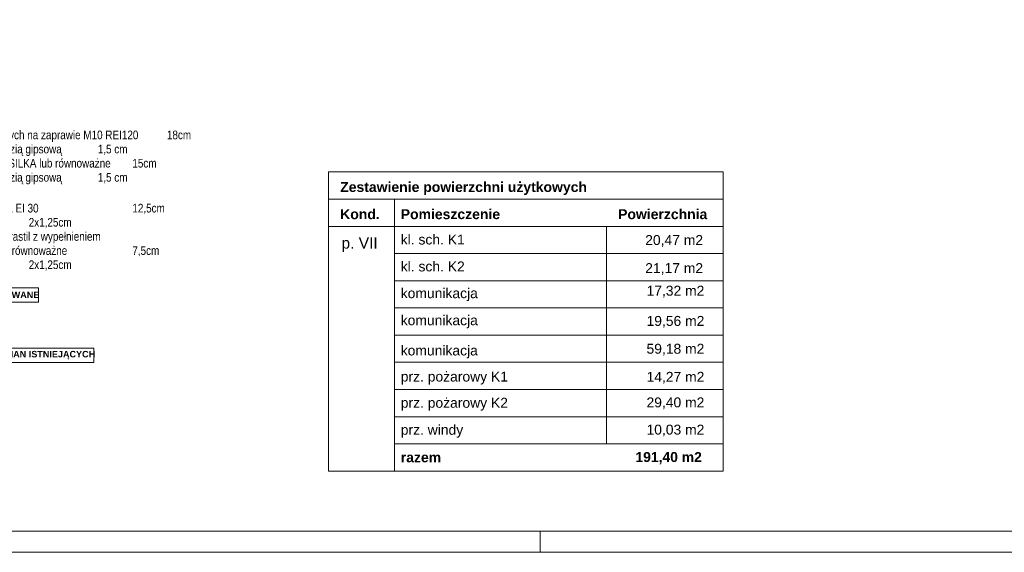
# Paper-space layout 'A-37 RZUT - PIĘTRO 7' of a CAD drawing. Header units: millimetres. Extents: x 0 to 800, y 0 to 500.
# Tile 6 of 14: x 319 to 547, y 0 to 123. Entities that reach past the tile are written whole.
import ezdxf

# ---------------------------------------------------------------- set-up
doc = ezdxf.new("R2010")
doc.units = ezdxf.units.MM
doc.header["$MEASUREMENT"] = 0
for name, color, linetype, lineweight in [('0_Nr_pióra__1', 7, 'Continuous', 20), ('A_Arkusz_Nr_pióra__1', 7, 'Continuous', 20), ('AR ZAMUROWANIA_Nr_pióra__1', 7, 'Continuous', 20)]:
    doc.layers.add(name, color=color, linetype=linetype, lineweight=lineweight)
doc.layers.add('A_Arkusz_Nr_pióra__237', color=7, linetype='Continuous', lineweight=5, true_color=0x343434)
doc.styles.add('STYL_AUTOMATYCZNY_1', font='arial.ttf')
doc.styles.add('STYL_AUTOMATYCZNY_2', font='ARIALN.TTF')
doc.styles.add('STYL_AUTOMATYCZNY_3', font='arial.ttf')

psp = doc.layouts.new('A-37 RZUT - PIĘTRO 7')

# ---------------------------------------------------------------- linework, layer by layer
at = {"layer": '0_Nr_pióra__1', "color": 7, "linetype": 'Continuous', "lineweight": 20}
for p, q in [((391, 88.13), (482.35, 88.13)), ((391, 75.53), (391, 88.13)), ((482.35, 88.13), (482.35, 75.53)), ((391, 81.83), (482.35, 81.83)), ((406.3, 81.83), (406.3, 75.53)), ((391, 75.53), (482.35, 75.53)), ((391, 75.53), (482.35, 75.53)), ((391, 18.83), (391, 75.53)), ((406.3, 75.53), (406.3, 18.83)), ((455.35, 75.53), (455.35, 25.13)), ((482.35, 75.53), (482.35, 18.83)), ((406.3, 69.23), (482.35, 69.23)), ((406.3, 62.93), (482.35, 62.93)), ((406.3, 56.63), (482.35, 56.63)), ((406.3, 50.33), (482.35, 50.33)), ((406.3, 44.03), (482.35, 44.03)), ((406.3, 37.73), (482.35, 37.73)), ((406.3, 31.43), (482.35, 31.43)), ((406.3, 25.13), (482.35, 25.13)), ((391, 18.83), (482.35, 18.83))]:
    psp.add_line(p, q, dxfattribs=at)
at = {"layer": 'A_Arkusz_Nr_pióra__1', "color": 7, "linetype": 'Continuous', "lineweight": 20}
psp.add_line((795.1, 4.9), (29.9, 4.9), dxfattribs=at)
at = {"layer": 'A_Arkusz_Nr_pióra__1', "color": 7, "linetype": 'Continuous', "lineweight": 20, "flags": 128}
psp.add_lwpolyline([(0, 500), (800, 500), (800, 0), (0, 0)], close=True, dxfattribs=at)
at = {"layer": 'A_Arkusz_Nr_pióra__237', "color": 250, "linetype": 'Continuous', "lineweight": 5, "true_color": 0x343434}
psp.add_line((440, 0), (440, 4.9), dxfattribs=at)
at = {"layer": 'AR ZAMUROWANIA_Nr_pióra__1', "color": 7, "linetype": 'Continuous', "lineweight": 20, "flags": 128}
for points in [[(284.23, 61.32), (323.84, 61.32), (323.84, 57.96), (284.23, 57.96)], [(284.23, 47.32), (336.64, 47.32), (336.64, 43.96), (284.23, 43.96)]]:
    psp.add_lwpolyline(points, close=True, dxfattribs=at)

# ---------------------------------------------------------------- texts
at = {"layer": '0_Nr_pióra__1', "color": 7, "linetype": 'Continuous', "lineweight": 20, "insert": (273.58, 65.04), "char_height": 2, "attachment_point": 7, "line_spacing_factor": 0.982744, "style": 'STYL_AUTOMATYCZNY_2'}
psp.add_mtext('\\A1;{\\pql;\\fArial Narrow|b0|i0|c238|p0;\\W1.000000;S\\fArial Narrow|b0|i0|c238|p0;\\W1.000000;\\A1{\\H.66x;\\S ^ 9 ;}\\fArial Narrow|b0|i0|c238|p0;\\W1.000000;- ściana murowana z bloczków silikatowych na zaprawie M10 REI120^I18cm\\P\\pql;\\fArial Narrow|b0|i0|c238|p0;\\W1.000000;tynk gipsowy nakładany maszynowo z gładzią gipsową^I^I1,5 cm\\P\\pql;\\fArial Narrow|b0|i0|c238|p0;\\W1.000000;ściana murowana z bloczków silikatowych SILKA lub równoważne^I15cm\\P\\pql;\\fArial Narrow|b0|i0|c238|p0;\\W1.000000;tynk gipsowy nakładany maszynowo z gładzią gipsową^I^I1,5 cm\\P\\pql;\\fArial Narrow|b0|i0|c238|p0;\\W1.000000;\\P\\pql;\\fArial Narrow|b0|i0|c238|p0;\\W1.000000;S\\fArial Narrow|b0|i0|c238|p0;\\W1.000000;\\A1{\\H.66x;\\S ^ 10 ;}\\fArial Narrow|b0|i0|c238|p0;\\W1.000000;- ściana systemowa gipsowo kartonowa EI 30^I^I^I12,5cm\\P\\pql;\\fArial Narrow|b0|i0|c238|p0;\\W1.000000;2xpłyta GKF^I^I^I^I^I2x1,25cm\\P\\pql;\\fArial Narrow|b0|i0|c238|p0;\\W1.000000;Profil systemowy np. Rigips CW/UW 75 Ultrastil z wypełnieniem\\P\\pql;\\fArial Narrow|b0|i0|c238|p0;\\W1.000000;z wełny mineralnej np. Isover Aku-płyta lub równoważne^I^I7,5cm\\P\\pql;\\fArial Narrow|b0|i0|c238|p0;\\W1.000000;2xpłyta GKF^I^I^I^I^I2x1,25cm}', dxfattribs=at)
at = {"layer": '0_Nr_pióra__1', "color": 7, "linetype": 'Continuous', "lineweight": 20}
for s, insert, char_height, attachment_point, style in [('\\A1;{\\pql;\\fArial|b1|i0|c238|p0;\\W1.000000;Zestawienie powierzchni użytkowych}', (393.7, 85.81), 2.3151, 1, 'STYL_AUTOMATYCZNY_3'), ('\\A1;{\\pql;\\fArial|b1|i0|c238|p0;\\W1.000000;Kond.}', (393.7, 79.51), 2.3151, 1, 'STYL_AUTOMATYCZNY_3'), ('\\A1;{\\pql;\\fArial|b1|i0|c238|p0;\\W1.000000;Pomieszczenie}', (407.72, 79.51), 2.3151, 1, 'STYL_AUTOMATYCZNY_3'), ('\\A1;{\\pql;\\fArial|b1|i0|c238|p0;\\W1.000000; Powierzchnia}', (457.15, 79.51), 2.3151, 1, 'STYL_AUTOMATYCZNY_3'), ('\\A1;{\\pql;\\fArial|b0|i0|c238|p0;\\W1.000000;kl. sch. K1}', (407.72, 73.63), 2.3, 1, 'STYL_AUTOMATYCZNY_1'), ('\\A1;{\\pqr;\\fArial|b0|i0|c238|p0;\\W1.000000;    20,47 m2}', (477.72, 73.51), 2.3, 3, 'STYL_AUTOMATYCZNY_1'), ('\\A1;{\\pql;\\fArial|b0|i0|c238|p0;\\W1.000000;p. VII}', (394, 72.95), 2.5723, 1, 'STYL_AUTOMATYCZNY_1'), ('\\A1;{\\pql;\\fArial|b0|i0|c238|p0;\\W1.000000;kl. sch. K2}', (407.72, 67.39), 2.3, 1, 'STYL_AUTOMATYCZNY_1'), ('\\A1;{\\pqr;\\fArial|b0|i0|c238|p0;\\W1.000000;    21,17 m2}', (477.72, 67), 2.3, 3, 'STYL_AUTOMATYCZNY_1'), ('\\A1;{\\pqr;\\fArial|b0|i0|c238|p0;\\W1.000000;    17,32 m2}', (478.02, 61.77), 2.3, 3, 'STYL_AUTOMATYCZNY_1'), ('\\A1;{\\pql;\\fArial|b0|i0|c238|p0;\\W1.000000;komunikacja}', (407.72, 61.19), 2.3, 1, 'STYL_AUTOMATYCZNY_1'), ('\\A1;{\\pql;\\fArial|b0|i0|c238|p0;\\W1.000000;komunikacja}', (407.72, 54.92), 2.3, 1, 'STYL_AUTOMATYCZNY_1'), ('\\A1;{\\pqr;\\fArial|b0|i0|c238|p0;\\W1.000000;    19,56 m2}', (478.02, 54.77), 2.3, 3, 'STYL_AUTOMATYCZNY_1'), ('\\A1;{\\pql;\\fArial|b0|i0|c238|p0;\\W1.000000;komunikacja}', (407.72, 47.92), 2.3, 1, 'STYL_AUTOMATYCZNY_1'), ('\\A1;{\\pqr;\\fArial|b0|i0|c238|p0;\\W1.000000;    59,18 m2}', (478.02, 48.32), 2.3, 3, 'STYL_AUTOMATYCZNY_1'), ('\\A1;{\\pql;\\fArial|b0|i0|c238|p0;\\W1.000000;prz. pożarowy K1}', (407.72, 41.87), 2.3, 1, 'STYL_AUTOMATYCZNY_1'), ('\\A1;{\\pqr;\\fArial|b0|i0|c238|p0;\\W1.000000;    14,27 m2}', (478.02, 41.81), 2.3, 3, 'STYL_AUTOMATYCZNY_1'), ('\\A1;{\\pql;\\fArial|b0|i0|c238|p0;\\W1.000000;prz. pożarowy K2}', (407.72, 35.8), 2.3, 1, 'STYL_AUTOMATYCZNY_1'), ('\\A1;{\\pqr;\\fArial|b0|i0|c238|p0;\\W1.000000;    29,40 m2}', (478.02, 35.89), 2.3, 3, 'STYL_AUTOMATYCZNY_1'), ('\\A1;{\\pql;\\fArial|b0|i0|c238|p0;\\W1.000000;prz. windy}', (407.72, 29.54), 2.3, 1, 'STYL_AUTOMATYCZNY_1'), ('\\A1;{\\pqr;\\fArial|b0|i0|c238|p0;\\W1.000000;    10,03 m2}', (478.02, 29.58), 2.3, 3, 'STYL_AUTOMATYCZNY_1'), ('\\A1;{\\pqr;\\fArial|b1|i0|c238|p0;\\W1.000000;   191,40 m2}', (477.43, 23.23), 2.3, 3, 'STYL_AUTOMATYCZNY_3'), ('\\A1;{\\pql;\\fArial|b1|i0|c238|p0;\\W1.000000;razem }', (407.72, 23.17), 2.3151, 1, 'STYL_AUTOMATYCZNY_3')]:
    psp.add_mtext(s, dxfattribs=dict(at, insert=insert, char_height=char_height, attachment_point=attachment_point, style=style))
at = {"layer": 'AR ZAMUROWANIA_Nr_pióra__1', "color": 7, "linetype": 'Continuous', "lineweight": 20, "char_height": 1.5, "attachment_point": 4, "style": 'STYL_AUTOMATYCZNY_3'}
for s, insert in [('\\A1;{\\pql;\\fArial|b1|i0|c238|p0;\\W1.000000;PROJEKTOWANE ŚCIANY MUROWANE}', (284.23, 59.64)), ('\\A1;{\\pql;\\fArial|b1|i0|c238|p0;\\W1.000000;PROJEKTOWANE OBUDOWY ŚCIAN ISTNIEJĄCYCH}', (284.23, 45.7))]:
    psp.add_mtext(s, dxfattribs=dict(at, insert=insert))

doc.saveas('drawing.dxf')
